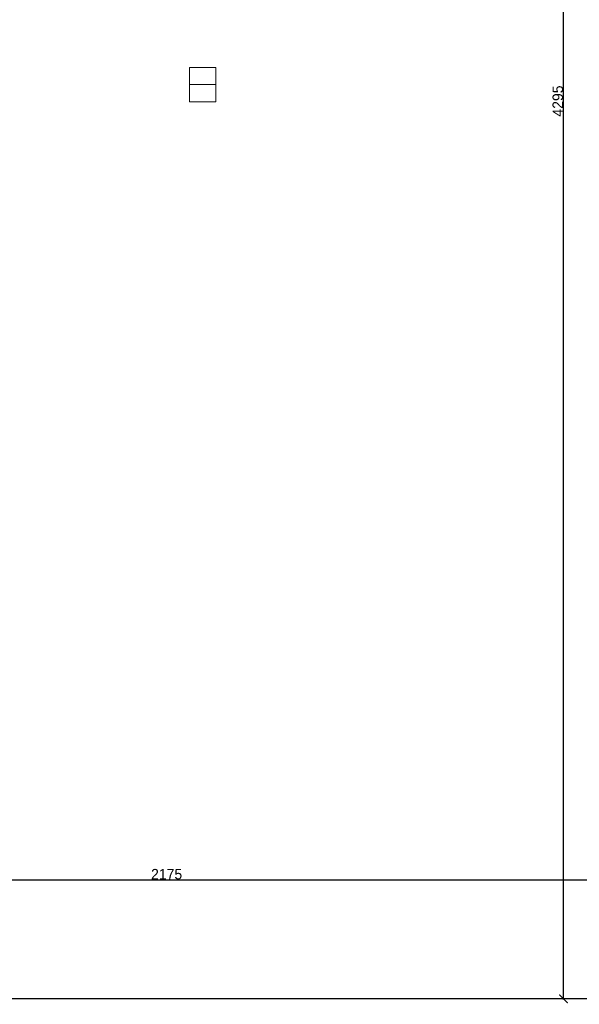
# Model space of a CAD drawing. Header units: centimetres. Extents: x -17621 to 77377, y -18613 to 66.
# Tile 66 of 173: x 7834 to 9172, y -10843 to -8488. Entities that reach past the tile are written whole.
import ezdxf

# ---------------------------------------------------------------- set-up
doc = ezdxf.new("R2010")
doc.units = ezdxf.units.CM
for name, color, linetype, lineweight in [('a_inwentaryzacja', 141, 'Continuous', 0), ('a_wymiarowanie', 211, 'Continuous', 0), ('pomieszczenia', 191, 'Continuous', 5)]:
    doc.layers.add(name, color=color, linetype=linetype, lineweight=lineweight)
doc.styles.add('PDF Century Gothic', font='GOTHIC.TTF')
doc.dimstyles.new('ISO-25', dxfattribs={"dimtxt": 25, "dimasz": 20, "dimexe": 0.6, "dimexo": 0.375, "dimtad": 1, "dimdec": 0, "dimtxsty": 'PDF Century Gothic', "dimblk": 'ARCHTICK', "dimcen": 2.5, "dimadec": 1, "dimazin": 0, "dimtfac": 1, "dimtdec": 0, "dimtmove": 0, "dimatfit": 3, "dimldrblk": 'ARCHTICK', "dimfxl": 2, "dimfxlon": 1, "dimarcsym": 0})

# ---------------------------------------------------------------- blocks, each defined once
blk = doc.blocks.new('_ArchTick')
at = {"color": 0, "linetype": 'ByBlock', "const_width": 0.15}
blk.add_lwpolyline([(-0.5, -0.5), (0.5, 0.5)], dxfattribs=at)
blk = doc.blocks.new('*D588')
at = {"layer": 'a_wymiarowanie', "color": 0, "linetype": 'Continuous', "lineweight": -2, "transparency": 16777216}
for p, q in [((9132.1, -6534.8), (9134.7, -6534.8)), ((9134.1, -10829.9), (9134.1, -6534.8)), ((9132.1, -10829.9), (9134.7, -10829.9))]:
    blk.add_line(p, q, dxfattribs=at)
at = {"layer": 'Defpoints', "color": 0, "linetype": 'Continuous', "transparency": 16777216}
for p in [(7097.7, -6534.8), (9134.1, -6534.8), (7097.7, -10829.9)]:
    blk.add_point(p, dxfattribs=at)
at = {"layer": 'a_wymiarowanie', "color": 0, "linetype": 'Continuous', "lineweight": -2, "transparency": 16777216, "xscale": 20, "yscale": 20, "zscale": 20}
for p, rotation in [((9134.1, -6534.8), 90), ((9134.1, -10829.9), 270)]:
    blk.add_blockref('_ArchTick', p, dxfattribs=dict(at, rotation=rotation))
at = {"layer": 'a_wymiarowanie', "color": 0, "linetype": 'Continuous', "lineweight": 0, "transparency": 16777216, "insert": (9120.4, -8682.4), "char_height": 25, "attachment_point": 5, "rotation": 90, "style": 'PDF Century Gothic'}
blk.add_mtext('4295', dxfattribs=at)
blk = doc.blocks.new('*D684')
at = {"layer": 'a_wymiarowanie', "color": 0, "linetype": 'Continuous', "lineweight": -2, "transparency": 16777216}
for p, q in [((7097.7, -10543.6), (7097.7, -10546.2)), ((7097.7, -10545.6), (9272.8, -10545.6)), ((9272.8, -10543.6), (9272.8, -10546.2))]:
    blk.add_line(p, q, dxfattribs=at)
at = {"layer": 'Defpoints', "color": 0, "linetype": 'Continuous', "transparency": 16777216}
for p in [(7097.7, -10519.7), (9272.8, -10519.7), (9272.8, -10545.6)]:
    blk.add_point(p, dxfattribs=at)
at = {"layer": 'a_wymiarowanie', "color": 0, "linetype": 'Continuous', "lineweight": -2, "transparency": 16777216, "xscale": 20, "yscale": 20, "zscale": 20, "rotation": 180}
blk.add_blockref('_ArchTick', (7097.7, -10545.6), dxfattribs=at)
at = {"layer": 'a_wymiarowanie', "color": 0, "linetype": 'Continuous', "lineweight": -2, "transparency": 16777216, "xscale": 20, "yscale": 20, "zscale": 20}
blk.add_blockref('_ArchTick', (9272.8, -10545.6), dxfattribs=at)
at = {"layer": 'a_wymiarowanie', "color": 0, "linetype": 'Continuous', "lineweight": 0, "transparency": 16777216, "insert": (8185.3, -10531.9), "char_height": 25, "attachment_point": 5, "style": 'PDF Century Gothic'}
blk.add_mtext('2175', dxfattribs=at)

msp = doc.modelspace()

# ---------------------------------------------------------------- linework, layer by layer
at = {"layer": 'a_inwentaryzacja', "lineweight": 25}
msp.add_lwpolyline([(7097.7, -10789.7), (7060.5, -10789.7), (7060.5, -10867.2), (9299.9, -10867.2), (9299.9, -9857.1), (9272.8, -9857.1), (9272.8, -10829.9), (7097.7, -10829.9)], close=True, dxfattribs=at)
at = {"layer": 'pomieszczenia'}
msp.add_line((8240.1, -8643), (8303.2, -8643), dxfattribs=at)
msp.add_lwpolyline([(8240.1, -8601.8), (8303.2, -8601.8), (8303.2, -8684.2), (8240.1, -8684.2)], close=True, dxfattribs=at)

# ---------------------------------------------------------------- dimensions: what is measured, and where the dimension line sits
at = {"layer": 'a_wymiarowanie', "linetype": 'Continuous', "lineweight": 0}
dim = msp.add_linear_dim(base=(9134.1, -6534.8), p1=(7097.7, -10829.9), p2=(7097.7, -6534.8), angle=90, dimstyle='ISO-25', dxfattribs=at)
dim.commit()
dim.dimension.update_dxf_attribs({"geometry": '*D588', "text_midpoint": (9120.4, -8682.4)})
dim = msp.add_linear_dim(base=(9272.8, -10545.6), p1=(7097.7, -10519.7), p2=(9272.8, -10519.7), dimstyle='ISO-25', dxfattribs=at)
dim.commit()
dim.dimension.update_dxf_attribs({"geometry": '*D684', "text_midpoint": (8185.3, -10531.9)})

doc.saveas('drawing.dxf')
